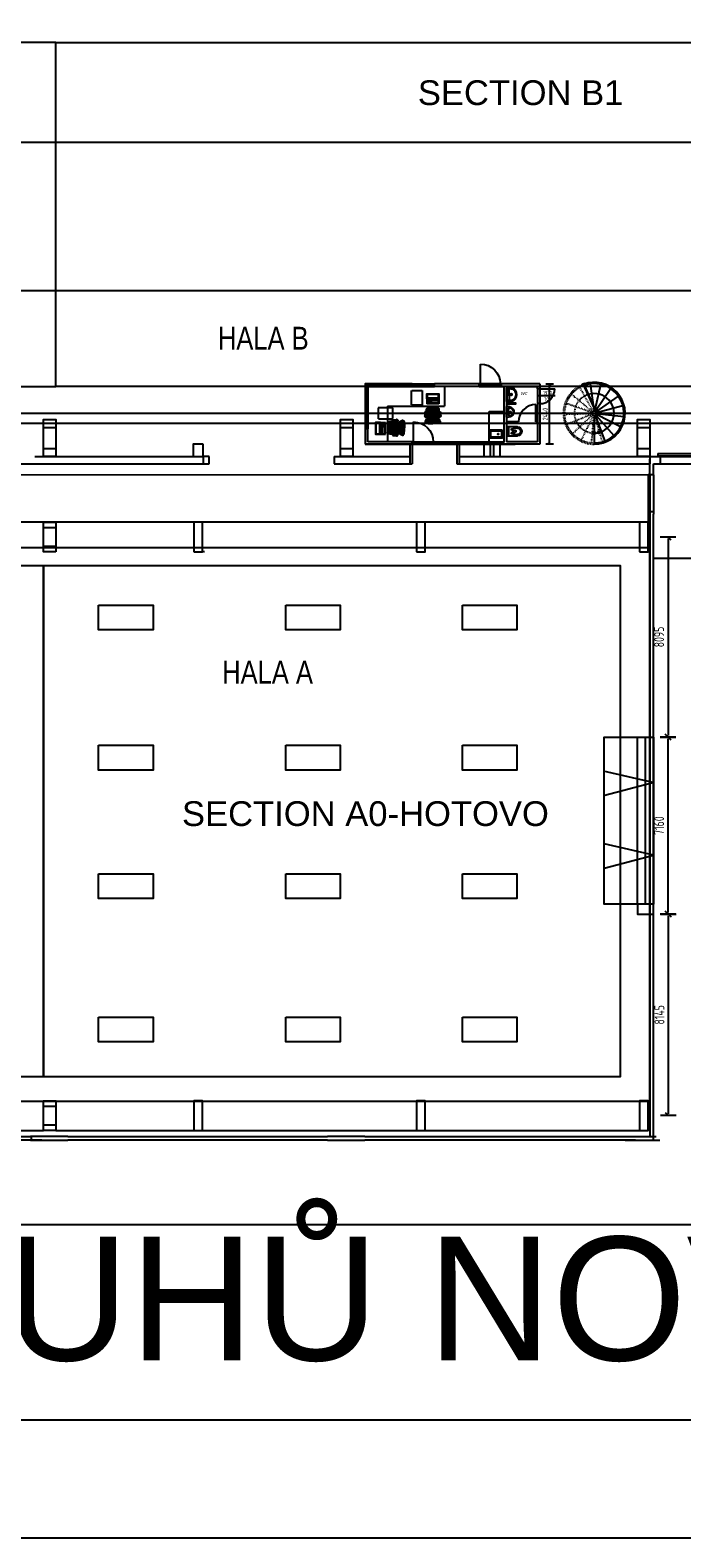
# Model space of a CAD drawing. Header units: millimetres. Extents: x -1190408159 to 361788912, y -2544212749 to 93633750.
# Tile 7 of 69: x 118465 to 144791, y -109835 to -48862. Entities that reach past the tile are written whole.
import ezdxf
from ezdxf.enums import TextEntityAlignment as Align

# ---------------------------------------------------------------- set-up
doc = ezdxf.new("R2010")
doc.units = ezdxf.units.MM
doc.header["$PDSIZE"] = -1
for name, pattern in [('DIVIDE', [31.75, 12.7, -6.35, 0, -6.35, 0, -6.35]), ('DĚLICÍ', [31.75, 12.7, -6.35, 0, -6.35, 0, -6.35]), ('ČÁRKOVANÁ', [19.05, 12.7, -6.35])]:
    doc.linetypes.add(name, pattern=pattern)
for name, color, linetype in [('0-vyplň', 254, 'Continuous'), ('interiér_NÁBYTEK', 9, 'Continuous'), ('KCE_POHLED', 7, 'Continuous'), ('KOTY', 3, 'Continuous'), ('KÓTY', 7, 'Continuous'), ('NAD', 7, 'DIVIDE'), ('OA- NOVE konstr', 240, 'Continuous'), ('OA-TENKA', 7, 'Continuous'), ('OBRYS', 7, 'Continuous'), ('OBVOD', 7, 'Continuous'), ('OTVORY', 1, 'Continuous'), ('PODLAHY', 130, 'Continuous'), ('POHLED', 8, 'Continuous'), ('POPIS', 7, 'Continuous'), ('SKELET', 6, 'Continuous'), ('stafaz', 142, 'Continuous'), ('TECHNOLOGIE', 150, 'Continuous'), ('tenká', 7, 'Continuous'), ('TEXT', 7, 'Continuous'), ('tlustá', 2, 'Continuous'), ('ZDIVO-TENKE', 7, 'Continuous')]:
    doc.layers.add(name, color=color, linetype=linetype)
doc.styles.add('ARIAL', font='ARIAL.TTF', dxfattribs={"height": 1000})
doc.styles.add('S_T_Y_L', font='geniso.shx', dxfattribs={"width": 0.8})
doc.dimstyles.new('1 - 100', dxfattribs={"dimscale": 1.6, "dimtxt": 125, "dimasz": 20, "dimexe": 100, "dimexo": 150, "dimgap": 50, "dimtad": 1, "dimdec": 0, "dimrnd": 5, "dimzin": 0, "dimdsep": 46, "dimtxsty": 'S_T_Y_L', "dimblk": 'S_T_Y_L', "dimcen": 90, "dimse1": 1, "dimse2": 1, "dimclrd": 256, "dimclre": 256, "dimclrt": 256, "dimadec": 0, "dimazin": 0, "dimtfac": 1, "dimtdec": 0, "dimtmove": 2, "dimatfit": 0, "dimldrblk": 'OPEN30', "dimfxl": 1, "dimtolj": 1, "dimlwd": -1, "dimarcsym": 0})
doc.dimstyles.new('1 - 200', dxfattribs={"dimscale": 3.2, "dimtxt": 125, "dimasz": 20, "dimexe": 100, "dimexo": 150, "dimgap": 50, "dimtad": 1, "dimdec": 0, "dimrnd": 5, "dimzin": 0, "dimdsep": 46, "dimtxsty": 'S_T_Y_L', "dimblk": 'S_T_Y_L', "dimcen": 90, "dimse1": 1, "dimse2": 1, "dimclrd": 256, "dimclre": 256, "dimclrt": 256, "dimadec": 0, "dimazin": 0, "dimtfac": 1, "dimtdec": 0, "dimtmove": 2, "dimatfit": 0, "dimldrblk": 'OPEN30', "dimfxl": 1, "dimtolj": 1, "dimlwd": -1, "dimarcsym": 0})

# ---------------------------------------------------------------- blocks, each defined once
blk = doc.blocks.new('S_T_Y_L')
at = {"color": 0}
for p, q in [((-2, -2), (0, 0)), ((0, 5), (0, -5))]:
    blk.add_line(p, q, dxfattribs=at)
blk = doc.blocks.new('*D1423')
at = {"layer": 'Defpoints', "color": 0, "linetype": 'ByBlock', "ltscale": 2, "transparency": 16777216}
for p in [(143217, 25747), (143962, 25747), (143217, 17602)]:
    blk.add_point(p, dxfattribs=at)
at = {"layer": 'OA- NOVE konstr', "ltscale": 2, "transparency": 16777216}
blk.add_line((143962, 17666), (143962, 25683), dxfattribs=at)
at = {"layer": 'OA- NOVE konstr', "linetype": 'ByBlock', "ltscale": 2, "transparency": 16777216, "xscale": 64, "yscale": 64, "zscale": 64}
for p, rotation in [((143962, 25747), 90), ((143962, 17602), 270)]:
    blk.add_blockref('S_T_Y_L', p, dxfattribs=dict(at, rotation=rotation))
at = {"layer": 'OA- NOVE konstr', "linetype": 'ByBlock', "ltscale": 2, "transparency": 16777216, "insert": (143602, 21675), "char_height": 400, "attachment_point": 5, "rotation": 90, "style": 'S_T_Y_L'}
blk.add_mtext('\\A1;8145', dxfattribs=at)
blk = doc.blocks.new('_Open30')
at = {"color": 0, "linetype": 'ByBlock', "lineweight": -2}
for p, q in [((-1, 0.27), (0, 0)), ((0, 0), (-1, -0.27)), ((0, 0), (-1, 0))]:
    blk.add_line(p, q, dxfattribs=at)
blk = doc.blocks.new('*D1441')
at = {"layer": 'Defpoints', "color": 0, "linetype": 'ByBlock', "ltscale": 2, "transparency": 16777216}
for p in [(143217, 32907), (143948, 32907), (143217, 25747)]:
    blk.add_point(p, dxfattribs=at)
at = {"layer": 'OA- NOVE konstr', "ltscale": 2, "transparency": 16777216}
blk.add_line((143948, 25811), (143948, 32843), dxfattribs=at)
at = {"layer": 'OA- NOVE konstr', "linetype": 'ByBlock', "ltscale": 2, "transparency": 16777216, "xscale": 64, "yscale": 64, "zscale": 64}
for p, rotation in [((143948, 32907), 90), ((143948, 25747), 270)]:
    blk.add_blockref('S_T_Y_L', p, dxfattribs=dict(at, rotation=rotation))
at = {"layer": 'OA- NOVE konstr', "linetype": 'ByBlock', "ltscale": 2, "transparency": 16777216, "insert": (143588, 29327), "char_height": 400, "attachment_point": 5, "rotation": 90, "style": 'S_T_Y_L'}
blk.add_mtext('\\A1;7160', dxfattribs=at)
blk = doc.blocks.new('*D1424')
at = {"layer": 'Defpoints', "color": 0, "linetype": 'ByBlock', "ltscale": 2, "transparency": 16777216}
for p in [(143217, 41002), (143217, 32907), (143948, 32907)]:
    blk.add_point(p, dxfattribs=at)
at = {"layer": 'OA- NOVE konstr', "ltscale": 2, "transparency": 16777216}
blk.add_line((143948, 40938), (143948, 32971), dxfattribs=at)
at = {"layer": 'OA- NOVE konstr', "linetype": 'ByBlock', "ltscale": 2, "transparency": 16777216, "xscale": 64, "yscale": 64, "zscale": 64}
for p, rotation in [((143948, 41002), 90), ((143948, 32907), 270)]:
    blk.add_blockref('S_T_Y_L', p, dxfattribs=dict(at, rotation=rotation))
at = {"layer": 'OA- NOVE konstr', "linetype": 'ByBlock', "ltscale": 2, "transparency": 16777216, "insert": (143588, 36955), "char_height": 400, "attachment_point": 5, "rotation": 90, "style": 'S_T_Y_L'}
blk.add_mtext('\\A1;8095', dxfattribs=at)
blk = doc.blocks.new('*D1260')
at = {"layer": 'Defpoints', "color": 0, "ltscale": 2, "transparency": 16777216}
for p in [(7318, 4648), (8709, 4648), (7318, 2208)]:
    blk.add_point(p, dxfattribs=at)
at = {"layer": 'KOTY', "ltscale": 2, "transparency": 16777216}
blk.add_line((8709, 2240), (8709, 4616), dxfattribs=at)
at = {"layer": 'KOTY', "ltscale": 2, "transparency": 16777216, "xscale": 32, "yscale": 32, "zscale": 32}
for p, rotation in [((8709, 4648), 90), ((8709, 2208), 270)]:
    blk.add_blockref('S_T_Y_L', p, dxfattribs=dict(at, rotation=rotation))
at = {"layer": 'KOTY', "ltscale": 2, "transparency": 16777216, "insert": (8529, 3428), "char_height": 200, "attachment_point": 5, "rotation": 90, "style": 'S_T_Y_L'}
blk.add_mtext('\\A1;2440', dxfattribs=at)
blk = doc.blocks.new('800-100')
at = {"linetype": 'Continuous'}
for p, q in [((0, -100), (0, 800)), ((50, 0), (-850, 0)), ((-800, -100), (-800, 0)), ((50, -100), (-850, -100))]:
    blk.add_line(p, q, dxfattribs=at)
blk.add_arc((0, 0), 800, 90, 180, dxfattribs=at)
blk = doc.blocks.new('Klavesnice')
for p, q in [((-244, 112), (-244, -88)), ((-244, 112), (231, 112)), ((-224, 72), (-224, 47)), ((-224, 72), (-204, 72)), ((-224, 47), (-204, 47)), ((-224, 32), (-224, -68)), ((-224, 32), (61, 32)), ((-204, 72), (-204, 47)), ((-189, 72), (-109, 72)), ((-189, 72), (-189, 47)), ((-189, 47), (-109, 47)), ((-109, 72), (-109, 47)), ((-99, 72), (-24, 72)), ((-99, 72), (-99, 47)), ((-99, 47), (-24, 47)), ((-24, 72), (-24, 47)), ((-14, 72), (61, 72)), ((-14, 72), (-14, 47)), ((-14, 47), (61, 47)), ((61, 72), (61, 47)), ((61, 32), (61, -68)), ((71, 72), (126, 72)), ((71, 72), (71, 47)), ((71, 47), (126, 47)), ((71, 32), (71, -8)), ((71, 32), (126, 32)), ((126, 72), (126, 47)), ((126, 32), (126, -8)), ((136, 72), (211, 72)), ((136, 72), (136, 47)), ((136, 47), (211, 47)), ((136, 32), (136, -68)), ((136, 32), (211, 32)), ((211, 72), (211, 47)), ((211, 32), (211, -68)), ((231, 112), (231, -88)), ((-244, -88), (231, -88)), ((-224, -68), (61, -68)), ((71, -8), (126, -8)), ((71, -50), (89, -50)), ((71, -50), (71, -68)), ((71, -68), (126, -68)), ((89, -32), (107, -32)), ((89, -50), (89, -32)), ((107, -50), (107, -32)), ((107, -50), (126, -50)), ((126, -50), (126, -68)), ((136, -68), (211, -68))]:
    blk.add_line(p, q)
blk = doc.blocks.new('židle_kancel-P')
h = blk.add_hatch()
h.set_pattern_fill('LINE', color=145, style=0)
h.set_pattern_definition([(0, (-240.94, 399.9166), (0, 3.175), [])])
h.paths.add_polyline_path([(-483, -8), (-483, 14), (-482, 52), (-480, 82), (-477, 112), (-475, 132), (-473, 141), (-468, 149), (-460, 158), (-454, 167), (-452, 177), (-452, 181), (-453, 191), (-455, 195), (-457, 200), (-463, 210), (-467, 215), (-477, 226), (-491, 238), (-497, 242), (-513, 254), (-536, 267), (-543, 271), (-572, 285), (-581, 289), (-589, 291), (-599, 292), (-608, 292), (-618, 291), (-627, 289), (-635, 285), (-642, 281), (-648, 276), (-653, 271), (-656, 265), (-658, 258), (-660, 245), (-666, 203), (-670, 161), (-674, 118), (-677, 76), (-678, 34), (-679, -8), (-678, -50), (-677, -92), (-674, -134), (-670, -176), (-666, -219), (-660, -261), (-658, -274), (-656, -280), (-653, -286), (-648, -292), (-642, -297), (-635, -301), (-627, -304), (-618, -307), (-608, -308), (-599, -308), (-590, -307), (-581, -304), (-572, -301), (-565, -297), (-546, -286), (-539, -282), (-516, -269), (-499, -257), (-494, -253), (-479, -241), (-469, -230), (-465, -226), (-459, -215), (-457, -211), (-455, -207), (-454, -197), (-454, -193), (-459, -178), (-468, -165), (-472, -156), (-475, -148), (-477, -128), (-480, -98), (-482, -68), (-483, -30)])
h = blk.add_hatch()
h.set_pattern_fill('LINE', color=145, angle=90, style=0)
h.set_pattern_definition([(90, (-240.94, 399.9166), (-3.175, 2e-16), [])])
h.paths.add_polyline_path([(-17, 188), (-26, 202), (-38, 215), (-52, 225), (-68, 233), (-84, 238), (-101, 240), (-104, 239), (-197, 240), (-204, 239), (-205, 237), (-208, 234), (-212, 232), (-215, 232), (-335, 232), (-355, 230), (-365, 230), (-385, 224), (-404, 216), (-421, 204), (-435, 190), (-447, 173), (-456, 154), (-461, 134), (-463, 122), (-463, -138), (-462, -149), (-457, -168), (-448, -187), (-436, -204), (-422, -219), (-405, -231), (-386, -240), (-367, -245), (-355, -246), (-339, -247), (-215, -247), (-212, -248), (-208, -250), (-205, -253), (-204, -254), (-104, -255), (-95, -255), (-78, -252), (-62, -246), (-47, -238), (-33, -226), (-22, -213), (-14, -198), (-8, -182), (-5, -165), (-5, -163), (0, -81), (0, 81), (-5, 147), (-6, 156), (-10, 172)])
at = {"layer": '0-vyplň', "linetype": 'Continuous'}
for points in [[(-215, 311), (-395, 311), (-399, 311), (-402, 309), (-405, 306), (-408, 302), (-411, 297), (-413, 291), (-414, 285), (-415, 278), (-415, 271), (-415, 265), (-414, 258), (-413, 252), (-411, 246), (-408, 241), (-405, 237), (-402, 234), (-399, 232), (-395, 232), (-215, 232), (-212, 232), (-208, 234), (-205, 237), (-202, 241), (-200, 246), (-198, 252), (-196, 258), (-196, 265), (-195, 271), (-196, 278), (-196, 285), (-198, 291), (-200, 297), (-202, 302), (-205, 306), (-208, 309), (-212, 311)], [(-215, -327), (-395, -327), (-399, -327), (-402, -325), (-405, -322), (-408, -318), (-411, -313), (-413, -307), (-414, -301), (-415, -294), (-415, -287), (-415, -280), (-414, -274), (-413, -267), (-411, -262), (-408, -257), (-405, -253), (-402, -250), (-399, -248), (-395, -247), (-215, -247), (-212, -248), (-208, -250), (-205, -253), (-202, -257), (-200, -262), (-198, -267), (-196, -274), (-196, -280), (-195, -287), (-196, -294), (-196, -301), (-198, -307), (-200, -313), (-202, -318), (-205, -322), (-208, -325), (-212, -327)]]:
    blk.add_hatch(color=253, dxfattribs=at).paths.add_polyline_path(points)
at = {"linetype": 'Continuous'}
for p, q in [((-678, 34), (-679, -8)), ((-677, 76), (-678, 34)), ((-674, 118), (-677, 76)), ((-670, 161), (-674, 118)), ((-666, 203), (-670, 161)), ((-660, 245), (-666, 203)), ((-658, 258), (-660, 245)), ((-656, 265), (-658, 258)), ((-653, 271), (-656, 265)), ((-648, 276), (-653, 271)), ((-642, 281), (-648, 276)), ((-635, 285), (-642, 281)), ((-627, 289), (-635, 285)), ((-618, 291), (-627, 289)), ((-608, 292), (-618, 291)), ((-599, 292), (-608, 292)), ((-589, 291), (-599, 292)), ((-581, 289), (-589, 291)), ((-572, 285), (-581, 289)), ((-543, 271), (-572, 285)), ((-536, 267), (-543, 271)), ((-513, 254), (-536, 267)), ((-497, 242), (-513, 254)), ((-491, 238), (-497, 242)), ((-477, 226), (-491, 238)), ((-483, 22), (-482, 52)), ((-483, -8), (-483, 22)), ((-463, 15), (-483, 14)), ((-482, 52), (-480, 82)), ((-480, 82), (-477, 112)), ((-467, 215), (-477, 226)), ((-477, 112), (-475, 132)), ((-475, 132), (-473, 141)), ((-473, 141), (-468, 149)), ((-468, 149), (-460, 158)), ((-463, 210), (-467, 215)), ((-457, 200), (-463, 210)), ((-461, 134), (-463, 122)), ((-463, 122), (-463, -138)), ((-456, 154), (-461, 134)), ((-460, 158), (-454, 167)), ((-455, 195), (-457, 200)), ((-447, 173), (-456, 154)), ((-453, 191), (-455, 195)), ((-454, 167), (-452, 177)), ((-452, 181), (-453, 191)), ((-452, 177), (-452, 181)), ((-435, 190), (-447, 173)), ((-421, 204), (-435, 190)), ((-404, 216), (-421, 204)), ((-414, 285), (-415, 278)), ((-415, 278), (-415, 271)), ((-415, 265), (-415, 271)), ((-414, 258), (-415, 265)), ((-413, 291), (-414, 285)), ((-413, 252), (-414, 258)), ((-411, 297), (-413, 291)), ((-411, 246), (-413, 252)), ((-408, 302), (-411, 297)), ((-408, 241), (-411, 246)), ((-409, 212), (-408, 222)), ((-405, 306), (-408, 302)), ((-405, 237), (-408, 241)), ((-408, 233), (-407, 239)), ((-408, 222), (-408, 233)), ((-402, 309), (-405, 306)), ((-402, 234), (-405, 237)), ((-385, 224), (-404, 216)), ((-399, 311), (-402, 309)), ((-399, 232), (-402, 234)), ((-395, 311), (-399, 311)), ((-395, 232), (-399, 232)), ((-215, 311), (-395, 311)), ((-215, 232), (-395, 232)), ((-365, 230), (-385, 224)), ((-380, 316), (-383, 311)), ((-364, 321), (-380, 316)), ((-376, 227), (-376, 232)), ((-366, 232), (-365, 229)), ((-355, 230), (-365, 230)), ((-360, 320), (-364, 321)), ((-354, 317), (-360, 320)), ((-335, 232), (-355, 230)), ((-348, 311), (-354, 317)), ((-212, 311), (-215, 311)), ((-212, 232), (-215, 232)), ((-208, 309), (-212, 311)), ((-208, 234), (-212, 232)), ((-205, 306), (-208, 309)), ((-205, 237), (-208, 234)), ((-202, 302), (-205, 306)), ((-202, 241), (-205, 237)), ((-197, 240), (-204, 239)), ((-200, 297), (-202, 302)), ((-200, 246), (-202, 241)), ((-198, 291), (-200, 297)), ((-198, 252), (-200, 246)), ((-196, 285), (-198, 291)), ((-196, 258), (-198, 252)), ((-104, 239), (-197, 240)), ((-196, 278), (-196, 285)), ((-195, 271), (-196, 278)), ((-195, 271), (-196, 265)), ((-196, 265), (-196, 258)), ((-104, 239), (-101, 240)), ((-84, 238), (-101, 240)), ((-68, 233), (-84, 238)), ((-52, 225), (-68, 233)), ((-38, 215), (-52, 225)), ((-26, 202), (-38, 215)), ((-17, 188), (-26, 202)), ((-10, 202), (-21, 194)), ((-10, 172), (-17, 188)), ((-2, 203), (-10, 202)), ((-6, 156), (-10, 172)), ((-5, 147), (-6, 156)), ((-5, 155), (14, 169)), ((0, 81), (-5, 147)), ((8, 201), (-2, 203)), ((0, -81), (0, 81)), ((6, 164), (7, 164)), ((18, 187), (8, 201)), ((14, 169), (17, 177)), ((17, 177), (18, 183)), ((18, 183), (18, 187)), ((-678, -50), (-679, -8)), ((-677, -92), (-678, -50)), ((-674, -134), (-677, -92)), ((-670, -176), (-674, -134)), ((-666, -219), (-670, -176)), ((-660, -261), (-666, -219)), ((-658, -274), (-660, -261)), ((-656, -280), (-658, -274)), ((-653, -286), (-656, -280)), ((-648, -292), (-653, -286)), ((-642, -297), (-648, -292)), ((-635, -301), (-642, -297)), ((-627, -304), (-635, -301)), ((-618, -307), (-627, -304)), ((-608, -308), (-618, -307)), ((-599, -308), (-608, -308)), ((-590, -307), (-599, -308)), ((-581, -304), (-590, -307)), ((-572, -301), (-581, -304)), ((-565, -297), (-572, -301)), ((-546, -286), (-565, -297)), ((-546, -286), (-539, -282)), ((-516, -269), (-539, -282)), ((-499, -257), (-516, -269)), ((-499, -257), (-494, -253)), ((-479, -241), (-494, -253)), ((-483, -8), (-483, -8)), ((-483, -8), (-483, -38)), ((-483, -30), (-463, -31)), ((-483, -38), (-482, -68)), ((-480, -98), (-482, -68)), ((-480, -98), (-477, -128)), ((-469, -230), (-479, -241)), ((-477, -128), (-475, -148)), ((-475, -148), (-472, -156)), ((-472, -156), (-468, -165)), ((-469, -230), (-465, -226)), ((-459, -178), (-468, -165)), ((-459, -215), (-465, -226)), ((-463, -138), (-462, -149)), ((-462, -149), (-457, -168)), ((-454, -193), (-459, -178)), ((-459, -215), (-457, -211)), ((-457, -168), (-448, -187)), ((-457, -211), (-455, -207)), ((-454, -197), (-455, -207)), ((-455, -206), (-455, -206)), ((-454, -197), (-454, -193)), ((-448, -187), (-436, -204)), ((-436, -204), (-422, -219)), ((-422, -219), (-405, -231)), ((-414, -274), (-415, -280)), ((-415, -280), (-415, -287)), ((-415, -294), (-415, -287)), ((-414, -301), (-415, -294)), ((-413, -267), (-414, -274)), ((-413, -307), (-414, -301)), ((-411, -262), (-413, -267)), ((-411, -313), (-413, -307)), ((-408, -257), (-411, -262)), ((-408, -318), (-411, -313)), ((-409, -228), (-408, -238)), ((-408, -238), (-408, -249)), ((-408, -249), (-407, -255)), ((-405, -253), (-408, -257)), ((-405, -322), (-408, -318)), ((-405, -231), (-386, -240)), ((-402, -250), (-405, -253)), ((-402, -325), (-405, -322)), ((-399, -248), (-402, -250)), ((-399, -327), (-402, -325)), ((-395, -247), (-399, -248)), ((-395, -327), (-399, -327)), ((-215, -247), (-395, -247)), ((-215, -327), (-395, -327)), ((-386, -240), (-367, -245)), ((-383, -327), (-382, -329)), ((-382, -329), (-378, -333)), ((-378, -333), (-377, -333)), ((-377, -333), (-362, -337)), ((-376, -243), (-376, -247)), ((-367, -245), (-355, -246)), ((-365, -245), (-366, -247)), ((-362, -337), (-354, -333)), ((-355, -246), (-339, -247)), ((-354, -333), (-348, -327)), ((-212, -248), (-215, -247)), ((-212, -327), (-215, -327)), ((-208, -250), (-212, -248)), ((-208, -325), (-212, -327)), ((-205, -253), (-208, -250)), ((-205, -322), (-208, -325)), ((-202, -257), (-205, -253)), ((-202, -318), (-205, -322)), ((-204, -254), (-104, -255)), ((-200, -262), (-202, -257)), ((-200, -313), (-202, -318)), ((-198, -267), (-200, -262)), ((-198, -307), (-200, -313)), ((-196, -274), (-198, -267)), ((-196, -301), (-198, -307)), ((-196, -280), (-196, -274)), ((-195, -287), (-196, -280)), ((-195, -287), (-196, -294)), ((-196, -294), (-196, -301)), ((-104, -255), (-95, -255)), ((-95, -255), (-78, -252)), ((-78, -252), (-62, -246)), ((-62, -246), (-47, -238)), ((-47, -238), (-33, -226)), ((-33, -226), (-22, -213)), ((-22, -213), (-14, -198)), ((-21, -210), (-10, -218)), ((-14, -198), (-8, -182)), ((-10, -218), (-2, -219)), ((-8, -182), (-5, -165)), ((14, -185), (-6, -170)), ((-5, -163), (0, -81)), ((-5, -165), (-5, -163)), ((-2, -219), (5, -218)), ((5, -218), (9, -216)), ((9, -216), (19, -202)), ((17, -193), (14, -185)), ((19, -202), (17, -193))]:
    blk.add_line(p, q, dxfattribs=at)
blk = doc.blocks.new('wc-pud')
for p, q in [((-178, -442), (-178, 0)), ((-178, 0), (178, 0)), ((178, 0), (178, -442)), ((-178, -75), (178, -75)), ((-128, -442), (-128, -270)), ((-98, -240), (98, -240)), ((-92, -190), (-62, -190)), ((-78, -175), (-78, -205)), ((-50, -300), (-50, -352)), ((-30, -280), (30, -280)), ((50, -300), (50, -352)), ((62, -190), (92, -190)), ((78, -175), (78, -205)), ((128, -270), (128, -442))]:
    blk.add_line(p, q)
for centre in [(-78, -190), (78, -190)]:
    blk.add_circle(centre, 7.5)
for centre, radius, start, end in [((0, -442), 178, 180, 0), ((-98, -270), 30, 90, 180), ((0, -442), 128, 180, 0), ((-30, -300), 20, 90, 180), ((2, -318), 61.7, 213.26588, 268.4872), ((-2, -318), 61.7, 271.5128, 326.73412), ((30, -300), 20, 0, 90), ((98, -270), 30, 0, 90)]:
    blk.add_arc(centre, radius, start, end)
blk = doc.blocks.new('A$C570C041D')
at = {"layer": 'KOTY'}
blk.add_line((8928.1, 4158.4), (8267.8, 4158.4), dxfattribs=at)
at = {"layer": 'OBVOD', "ltscale": 2}
for p, q in [((5867.8, 4648.3), (4059.8, 4648.3)), ((5867.8, 4548.3), (4059.8, 4548.3)), ((5867.8, 4548.3), (5867.8, 4648.3)), ((8317.8, 4648.3), (6767.8, 4648.3)), ((6767.8, 4548.3), (6767.8, 4648.3)), ((6767.8, 4548.3), (6867.8, 4548.3)), ((6967.8, 4548.3), (8217.8, 4548.3)), ((6967.8, 4548.3), (6967.8, 2308.3)), ((8217.8, 4448.3), (8217.8, 4548.3)), ((8317.8, 4448.3), (8217.8, 4448.3)), ((8317.8, 4648.3), (8317.8, 4448.3)), ((1359.8, 4028.3), (1259.8, 4028.3)), ((8217.8, 3848.3), (8217.8, 2308.3)), ((8317.8, 3848.3), (8217.8, 3848.3)), ((8317.8, 3848.3), (8317.8, 2208.3)), ((8317.8, 3848.3), (8317.8, 2208.3)), ((7453.3, 3108.3), (6967.8, 3108.3)), ((8153.3, 3108.3), (8217.8, 3108.3)), ((1359.8, 2828.3), (1259.8, 2828.3)), ((1259.8, 2828.3), (1259.8, 2208.3)), ((1359.8, 2308.3), (1359.8, 2828.3)), ((1259.8, 2208.3), (3159.8, 2208.3)), ((3159.8, 2208.3), (1259.8, 2208.3)), ((3159.8, 2308.3), (1359.8, 2308.3)), ((3059.8, 2208.3), (3059.8, 1408.3)), ((3159.8, 2208.3), (3159.8, 1408.3)), ((4959.8, 2208.3), (4959.8, 1408.3)), ((4959.8, 2208.3), (7317.8, 2208.3)), ((8317.8, 2208.3), (4959.8, 2208.3)), ((5059.8, 2208.3), (5059.8, 1408.3)), ((8217.8, 2308.3), (6967.8, 2308.3))]:
    blk.add_line(p, q, dxfattribs=at)
at = {"layer": 'OBVOD'}
for p, q in [((-0.2, 1708.3), (3059.8, 1708.3)), ((-0.2, 1708.3), (-0.2, 1408.3)), ((-0.2, 1408.3), (3159.8, 1408.3)), ((4959.8, 1408.3), (12759.8, 1408.3)), ((5059.8, 1708.3), (12759.8, 1708.3)), ((12759.8, 1708.3), (12759.8, 1408.3))]:
    blk.add_line(p, q, dxfattribs=at)
at = {"layer": 'OBVOD', "ltscale": 2}
for points in [[(1359.8, 4548.3), (1359.8, 4648.3), (1259.8, 4648.3), (1259.8, 4548.3)], [(6967.8, 3872.3), (6967.8, 3846.4), (7342.7, 3846.4), (7342.7, 3872.3)]]:
    blk.add_lwpolyline(points, close=True, dxfattribs=at)
for points in [[(2259.8, 4548.3), (2259.8, 4648.3)], [(3159.8, 4548.3), (3159.8, 4648.3)], [(4059.8, 4548.3), (4059.8, 4648.3)], [(4959.8, 2308.3), (6867.8, 2308.3), (6867.8, 2308.3), (6867.8, 4548.3), (6867.8, 4548.3)], [(3159.8, 2208.3), (3159.8, 2308.3)], [(4059.8, 2208.3), (4059.8, 2308.3)], [(4959.8, 2208.3), (4959.8, 2308.3)]]:
    blk.add_lwpolyline(points, dxfattribs=at)
at = {"layer": 'SKELET', "lineweight": 9, "ltscale": 2}
for p, q in [((259.8, 2888.3), (759.8, 2888.3)), ((259.8, 2888.3), (759.8, 2888.3)), ((12259.8, 2888.3), (12759.8, 2888.3)), ((259.8, 2028.3), (759.8, 2028.3)), ((259.8, 2028.3), (759.8, 2028.3)), ((12259.8, 2028.3), (12759.8, 2028.3))]:
    blk.add_line(p, q, dxfattribs=at)
at = {"layer": 'SKELET', "ltscale": 2}
for points in [[(759.8, 1708.3), (259.8, 1708.3), (259.8, 3208.3), (759.8, 3208.3)], [(759.8, 1708.3), (259.8, 1708.3), (259.8, 3208.3), (759.8, 3208.3)], [(12759.8, 1708.3), (12259.8, 1708.3), (12259.8, 3208.3), (12759.8, 3208.3)], [(6452.2, 2208.3), (6052.2, 2208.3), (6052.2, 1708.3), (6452.2, 1708.3)]]:
    blk.add_lwpolyline(points, close=True, dxfattribs=at)
at = {"layer": 'stafaz'}
for p, q in [((3159.8, 4648.3), (1259.8, 4648.3)), ((1259.8, 4648.3), (3159.8, 4648.3)), ((1259.8, 4648.3), (1259.8, 2828.3)), ((3159.8, 4598.3), (1309.8, 4598.3)), ((1309.8, 2828.3), (1309.8, 4548.3)), ((1359.8, 4548.3), (3159.8, 4548.3)), ((1359.8, 4548.3), (1359.8, 2828.3)), ((2938.8, 4648.3), (3838.8, 4648.3)), ((2938.8, 4598.3), (3838.8, 4598.3)), ((2938.8, 4548.3), (3838.8, 4548.3)), ((3838.8, 4648.3), (4059.8, 4648.3)), ((3838.8, 4598.3), (4059.8, 4598.3)), ((3838.8, 4548.3), (4059.8, 4548.3)), ((4463.8, 4548.3), (4463.8, 3748.3)), ((6767.8, 4648.3), (5867.8, 4648.3)), ((5867.8, 4598.3), (6767.8, 4598.3)), ((6767.8, 4548.3), (5867.8, 4548.3)), ((6967.8, 3939.5), (6967.8, 4489.5)), ((6967.8, 4489.5), (7027.4, 4489.5)), ((6987.8, 4442.2), (6992, 4469.5)), ((6987.8, 3986.7), (6987.8, 4442.2)), ((7027.4, 4469.5), (6992, 4469.5)), ((7077.8, 4214.5), (7077.8, 4414.5)), ((8217.8, 4448.3), (8217.8, 3848.3)), ((8317.8, 4448.3), (8917.8, 4448.3)), ((8317.8, 4448.3), (8317.8, 3848.3)), ((2159.8, 3748.3), (4463.8, 3748.3)), ((2159.8, 3748.3), (2159.8, 2308.3)), ((7027.4, 3939.5), (6967.8, 3939.5)), ((6967.8, 3299.2), (6967.8, 3729.7)), ((6987.8, 3986.7), (6992, 3959.5)), ((7027.4, 3959.5), (6992, 3959.5)), ((7068.7, 4214.5), (6997, 4214.5)), ((7032.8, 4250.4), (7032.8, 4178.6)), ((7077.8, 4214.5), (7077.8, 4014.5)), ((7198.8, 4214.5), (7098.8, 4214.5)), ((7148.8, 4264.5), (7148.8, 4164.5)), ((8153.3, 3108.3), (8153.3, 3808.3)), ((6267.8, 2308.3), (6267.8, 3531.3)), ((6267.8, 3531.3), (6867.8, 3531.3)), ((3159.8, 2308.3), (4959.8, 2308.3)), ((3159.8, 2258.3), (4959.8, 2258.3)), ((3159.8, 2208.3), (4959.8, 2208.3))]:
    blk.add_line(p, q, dxfattribs=at)
for points in [[(4226.9, 4046.9), (3751.9, 4046.9), (3751.9, 4246.9), (4226.9, 4246.9)], [(4206.9, 4066.9), (3771.9, 4066.9), (3771.9, 4226.9), (4206.9, 4226.9)], [(1871.8, 2612.9), (1871.8, 3087.9), (1671.8, 3087.9), (1671.8, 2612.9)], [(1851.8, 2632.9), (1851.8, 3067.9), (1691.8, 3067.9), (1691.8, 2632.9)], [(6796, 2783.1), (6796, 2456), (6303.8, 2456), (6303.8, 2783.1)], [(6766, 2753.1), (6766, 2486), (6333.8, 2486), (6333.8, 2753.1)]]:
    blk.add_lwpolyline(points, close=True, dxfattribs=at)
for centre, radius in [((7032.8, 4214.5), 20), ((7148.8, 4214.5), 37.5), ((7148.8, 4214.5), 25), ((7130.8, 3515.6), 19.4), ((6630.6, 2619.5), 20.1), ((6825.3, 2619.5), 20.1)]:
    blk.add_circle(centre, radius, dxfattribs=at)
for centre, radius, start, end in [((7072.6, 3123.6), 1321.3, 88.473094, 93.67923), ((7020.5, 2966.4), 1523.1, 84.492772, 89.738232), ((7020.5, 2966.4), 1503.1, 84.482053, 89.736496), ((7107.8, 4414.5), 30, 90, 180), ((7120, 4247.5), 197.3, 77.888668, 93.528695), ((7139.6, 4225.3), 216.3, 53.761183, 84.20939), ((7138.4, 4230.4), 233.7, 42.173173, 83.470442), ((7145.1, 4253.1), 230.3, 36.98722, 84.639674), ((7140.9, 4228.6), 212.8, 12.946402, 53.515151), ((7155.8, 4246.4), 210.1, 8.184226, 42.105265), ((7147.1, 4252.5), 229.1, 5.972234, 37.424111), ((6952.4, 4214.5), 400.7, 351.121953, 8.878047), ((6967.8, 4214.5), 400.7, 351.121953, 8.878047), ((6979.2, 4214.5), 400.7, 351.121953, 8.878047), ((8317.8, 4448.3), 600, 270, 0), ((6985.3, 3372.5), 357.6, 52.613963, 92.797288), ((7072.7, 5307.4), 1323.4, 266.324734, 271.522942), ((7020.5, 5462.6), 1503.1, 270.263504, 275.517947), ((7020.5, 5462.6), 1523.1, 270.261768, 275.507228), ((7203.7, 3581.9), 167.4, 138.026967, 172.538564), ((7108.2, 3602.3), 69.7, 55.14382, 161.658294), ((7107.8, 4014.5), 30, 180, 270), ((7106.9, 3669.6), 36.9, 60.446835, 138.705352), ((7120, 4181.5), 197.3, 266.471305, 282.111332), ((7073.3, 3503.5), 173, 22.969333, 64.412788), ((7139.6, 4203.6), 216.3, 275.79061, 306.238817), ((7138.4, 4198.6), 233.7, 276.529558, 317.826827), ((7145.1, 4175.8), 230.3, 275.360326, 323.01278), ((7140.9, 4200.3), 212.8, 306.484849, 347.053598), ((7155.8, 4182.5), 210.1, 317.894735, 351.815774), ((7147.1, 4176.5), 229.1, 322.575889, 354.027766), ((8153.3, 3108.3), 700, 90, 180), ((6980.4, 3660.5), 361.5, 268.010953, 303.421769), ((7458, 3515.2), 429.5, 168.113998, 191.752207), ((7208.2, 3450.3), 172.1, 187.538167, 216.065041), ((7108.4, 3425.7), 68.5, 194.154266, 302.098652), ((7107.1, 3367.3), 42.2, 205.746189, 284.70249), ((7047.1, 3551.5), 208.1, 297.983533, 332.987376), ((7100.3, 3522.6), 182, 295.793468, 338.578404), ((7087.1, 3494.5), 199, 23.435872, 54.602779), ((7118.9, 3514), 127.1, 333.351252, 26.648748), ((7145.1, 3514.9), 137.7, 334.770539, 25.229461)]:
    blk.add_arc(centre, radius, start, end, dxfattribs=at)
at = {"layer": 'tenká', "linetype": 'DĚLICÍ', "ltscale": 2}
for p, q in [((10461.6, 3545.9), (9930.8, 4509.4)), ((10415.5, 3491.5), (9377.8, 3856.5)), ((9594.1, 4233.9), (10433.5, 3523)), ((10471.5, 3732.4), (10496, 3557.4)), ((9310.2, 3426.8), (10409.9, 3455.7)), ((10417.4, 3420.2), (9400.3, 3001.2)), ((9636.2, 2635.7), (10437, 3389.8)), ((10466.3, 3368.3), (9986.8, 2378.3)), ((10406.2, 2262.8), (10501.2, 3358.7)), ((10532.2, 3360.9), (10538.8, 3332.3)), ((10839.2, 2304.4), (10537.3, 3362.2))]:
    blk.add_line(p, q, dxfattribs=at)
at = {"layer": 'tenká', "linetype": 'Continuous', "ltscale": 2}
for p, q in [((10041.6, 4678.4), (10588.5, 3475)), ((10059.8, 4686.7), (10606.7, 3483.2)), ((10343.5, 4646.7), (10461.7, 3802.3)), ((10546.1, 3616.5), (10778.1, 4628)), ((11177.5, 4455.5), (10565.5, 3541.4)), ((10591.4, 3516.1), (11489.1, 4151.9)), ((11672, 3757.3), (10606.7, 3483.2)), ((10509.8, 3358.3), (10509.8, 2258.3)), ((10545.5, 3364.9), (10937.6, 2337.2)), ((10576.4, 3383.7), (11309.2, 2563.3)), ((11575.7, 2907.1), (10598.7, 3412.4)), ((10609.2, 3447.1), (11702.2, 3323.3)), ((10729.4, 2689.1), (10648.5, 2741.7)), ((10729.4, 2689.1), (10666, 2616.3))]:
    blk.add_line(p, q, dxfattribs=at)
blk.add_circle((10509.8, 2658.3), 50, dxfattribs=at)
at = {"layer": 'tenká', "linetype": 'DĚLICÍ', "ltscale": 2}
for radius, start, end in [(1250, 110.687517, 270), (1200, 110.687517, 270), (800, 108.807632, 285.93278)]:
    blk.add_arc((10509.8, 3458.3), radius, start, end, dxfattribs=at)
at = {"layer": 'tenká', "linetype": 'Continuous', "ltscale": 2}
for radius, end in [(1250, 109.72997), (1200, 109.72997), (800, 107.366357)]:
    blk.add_arc((10509.8, 3458.3), radius, 270, end, dxfattribs=at)
at = {"layer": 'tlustá', "linetype": 'Continuous', "ltscale": 2}
blk.add_circle((10509.8, 3458.3), 100, dxfattribs=at)
at = {"layer": 'ZDIVO-TENKE', "linetype": 'ČÁRKOVANÁ', "ltscale": 0.2}
for points in [[(3124.6, 4386), (3564.6, 4386), (3564.6, 3786), (3124.6, 3786)], [(2377.4, 3237.3), (2377.4, 3677.3), (1777.4, 3677.3), (1777.4, 3237.3)]]:
    blk.add_lwpolyline(points, close=True, dxfattribs=at)
at = {"layer": 'interiér_NÁBYTEK', "linetype": 'ByBlock', "lineweight": -2, "xscale": -1, "rotation": 270}
blk.add_blockref('židle_kancel-P', (3995, 3718.4), dxfattribs=at)
at = {"layer": 'interiér_NÁBYTEK', "linetype": 'ByBlock', "lineweight": -2, "rotation": 180}
blk.add_blockref('židle_kancel-P', (2165.8, 2867.8), dxfattribs=at)
at = {"layer": 'stafaz', "xscale": -1}
for name, p in [('800-100', (5917.8, 4648.3)), ('Klavesnice', (3982.6, 3934.9)), ('800-100', (3209.8, 2308.3))]:
    blk.add_blockref(name, p, dxfattribs=at)
at = {"layer": 'stafaz', "rotation": 90}
blk.add_blockref('Klavesnice', (1983.9, 2857.2), dxfattribs=at)
at = {"layer": 'stafaz', "xscale": -1, "rotation": 90}
blk.add_blockref('wc-pud', (6967.8, 2729.9), dxfattribs=at)
at = {"layer": 'KOTY', "style": 'S_T_Y_L', "width": 0.8}
for s, p in [('1970', (8626.6, 4207.5)), ('700', (8626.6, 3948.2))]:
    blk.add_text(s, height=160, dxfattribs=at).set_placement(p, align=Align.CENTER)
at = {"layer": 'OTVORY', "ltscale": 5, "style": 'ARIAL', "oblique": 8}
blk.add_text('WC', height=115.33, dxfattribs=at).set_placement((7538.2, 4198.8))
at = {"layer": 'KOTY', "ltscale": 2}
dim = blk.add_linear_dim(base=(8708.7, 4648.3), p1=(7317.8, 2208.3), p2=(7317.8, 4648.3), angle=90, dimstyle='1 - 100', override={"dimfxl": 2, "dimfxlon": 1}, dxfattribs=at)
dim.commit()
dim.dimension.update_dxf_attribs({"geometry": '*D1260', "text_midpoint": (8528.7, 3428.3)})
blk = doc.blocks.new('A$C16F2517A')
at = {"layer": 'KCE_POHLED', "linetype": 'ByBlock'}
for p, q in [((119466.5453, 43952.0894), (119616.5453, 43952.0894)), ((107216.5453, 17002.0894), (118716.5453, 17002.0894)), ((119216.5453, 17002.0894), (143141.5453, 17002.0894))]:
    blk.add_line(p, q, dxfattribs=at)
at = {"layer": 'KÓTY', "color": 1, "linetype": 'ByBlock', "ltscale": 2}
blk.add_line((3766.5453, 13202.0894), (162374.8757, 13202.0894), dxfattribs=at)
at = {"layer": 'KÓTY', "color": 0, "linetype": 'ByBlock', "ltscale": 2}
blk.add_line((3766.5453, 5302.0894), (188428.5398, 5302.0894), dxfattribs=at)
at = {"layer": 'NAD', "linetype": 'ByBlock', "ltscale": 2}
for p, q in [((143216.5453, 43514.1122), (143216.5453, 42014.1122)), ((143366.5453, 43514.1122), (143366.5453, 42014.1122))]:
    blk.add_line(p, q, dxfattribs=at)
at = {"layer": 'OA- NOVE konstr', "color": 4, "linetype": 'ByBlock', "ltscale": 2}
for p, q in [((143216.5453, 17002.0894), (143216.5453, 41602.0894)), ((125216.5453, 40402.0894), (125176.5453, 40402.0894)), ((143216.5453, 25547.0894), (143216.5453, 25747.0894)), ((143216.5453, 25747.0894), (143336.0474, 25747.0894))]:
    blk.add_line(p, q, dxfattribs=at)
blk.add_lwpolyline([(1048.4269, 523.5811), (190093.2472, 523.5811), (190093.2472, 101982.7204), (1048.4269, 101982.7204)], close=True, dxfattribs=at)
at = {"layer": 'OA- NOVE konstr', "color": 1, "linetype": 'ByBlock', "ltscale": 2}
blk.add_lwpolyline([(142716.5453, 32907.0894), (143030.6497, 32907.0894), (143030.6497, 26147.0894), (142716.5453, 26147.0894)], close=True, dxfattribs=at)
at = {"layer": 'OA-TENKA', "linetype": 'ByBlock', "ltscale": 75}
for p, q in [((16216.5453, 56972.0894), (149216.5453, 56972.0894)), ((16216.5453, 50972.0894), (149216.5453, 50972.0894)), ((12239.6863, 46007.3504), (155216.5453, 46007.3504)), ((12239.6863, 45607.3504), (155216.5453, 45607.3504)), ((4166.5453, 40577.4793), (143216.5453, 40577.4793)), ((4166.5453, 18186.0049), (143216.5453, 18186.0049))]:
    blk.add_line(p, q, dxfattribs=at)
at = {"layer": 'OBRYS', "linetype": 'ByBlock', "ltscale": 2}
blk.add_line((160716.5453, 40132.0894), (143366.5453, 40132.0894), dxfattribs=at)
at = {"layer": 'OBVOD', "linetype": 'ByBlock'}
for p, q in [((70166.5453, 43952.0894), (118361.5453, 43952.0894)), ((118361.5453, 44252.0894), (125166.5453, 44252.0894)), ((118361.5453, 43952.0894), (119466.5453, 43952.0894)), ((119616.5453, 43952.0894), (125166.5453, 43952.0894)), ((125166.5453, 44252.0894), (125166.5453, 43952.0894)), ((142710.5975, 44252.0894), (143634.1297, 44252.0894)), ((143216.5453, 44252.0894), (143216.5453, 43952.0894)), ((143216.5453, 43952.0894), (143216.5453, 44150.9112)), ((143216.5453, 42292.0894), (143216.5453, 43952.0894)), ((143216.5453, 43514.1122), (143216.5453, 43952.0894)), ((143366.5453, 43514.1122), (143366.5453, 43952.0894)), ((143366.5453, 43952.0894), (143634.1297, 43952.0894)), ((143634.1297, 44252.0894), (143634.1297, 43952.0894)), ((143216.5453, 42014.1122), (143216.5453, 16752.0894)), ((143366.5453, 42014.1122), (143366.5453, 41922.5341)), ((143366.5453, 16602.0894), (143366.5453, 41922.5341)), ((119697.526, 16752.0894), (118197.526, 16752.0894)), ((118197.526, 16602.0894), (119697.526, 16602.0894)), ((118216.5453, 16752.0894), (118216.5453, 16602.0894)), ((131697.526, 16752.0894), (130197.526, 16752.0894)), ((130197.526, 16602.0894), (131697.526, 16602.0894)), ((142216.5453, 16752.0894), (143466.5453, 16752.0894)), ((142216.5453, 16602.0894), (143616.5453, 16602.0894))]:
    blk.add_line(p, q, dxfattribs=at)
at = {"layer": 'OBVOD', "color": 2, "linetype": 'ByBlock', "ltscale": 2}
for p, q in [((125416.5453, 44252.0894), (125166.5453, 44252.0894)), ((125166.5453, 43952.0894), (125416.5453, 43952.0894)), ((125416.5453, 43952.0894), (125416.5453, 44252.0894))]:
    blk.add_line(p, q, dxfattribs=at)
at = {"layer": 'OBVOD', "linetype": 'ByBlock', "ltscale": 2}
for p, q in [((143366.5453, 43514.1122), (143216.5453, 43514.1122)), ((143366.5453, 42014.1122), (143216.5453, 42014.1122))]:
    blk.add_line(p, q, dxfattribs=at)
at = {"layer": 'OTVORY', "linetype": 'ByBlock'}
for p, q in [((143634.1297, 44252.0894), (148466.5453, 44252.0894)), ((143634.1297, 43952.0894), (148466.5453, 43952.0894)), ((107716.5453, 16752.0894), (118216.5453, 16752.0894)), ((118216.5453, 16602.0894), (107716.5453, 16602.0894)), ((118648.0513, 16602.0894), (108148.0513, 16602.0894)), ((119697.526, 16752.0894), (130197.526, 16752.0894)), ((119697.526, 16752.0894), (130197.526, 16752.0894)), ((130197.526, 16602.0894), (119697.526, 16602.0894)), ((130197.526, 16602.0894), (119697.526, 16602.0894)), ((131697.526, 16752.0894), (142197.526, 16752.0894)), ((142629.032, 16602.0894), (131697.526, 16602.0894))]:
    blk.add_line(p, q, dxfattribs=at)
at = {"layer": 'PODLAHY', "color": 4, "linetype": 'ByBlock', "ltscale": 2}
blk.add_lwpolyline([(143366.5453, 32907.0894), (143366.5453, 26147.0894), (141366.5453, 26147.0894), (141366.5453, 32907.0894), (143366.5453, 32907.0894)], dxfattribs=at)
at = {"layer": 'POHLED', "linetype": 'ByBlock', "ltscale": 2}
for p, q in [((143539.8385, 44382.0894), (148516.5453, 44382.0894)), ((143539.8385, 44382.0894), (143539.8385, 44282.0894)), ((143539.8385, 44282.0894), (148516.5453, 44282.0894))]:
    blk.add_line(p, q, dxfattribs=at)
blk.add_lwpolyline([(143142.2215, 42014.1122), (143192.2215, 42014.1122), (143192.2215, 43514.1122), (143142.2215, 43514.1122)], close=True, dxfattribs=at)
at = {"layer": 'SKELET', "linetype": 'ByBlock', "ltscale": 2}
for p, q in [((118716.5453, 45432.0894), (119216.5453, 45432.0894)), ((130716.5453, 45432.0894), (131216.5453, 45432.0894)), ((130716.5453, 45432.0894), (131216.5453, 45432.0894)), ((142716.5453, 45432.0894), (143216.5453, 45432.0894)), ((118716.5453, 44572.0894), (119216.5453, 44572.0894)), ((130716.5453, 44572.0894), (131216.5453, 44572.0894)), ((130716.5453, 44572.0894), (131216.5453, 44572.0894)), ((142716.5453, 44572.0894), (143216.5453, 44572.0894)), ((118716.5453, 41382.0894), (119216.5453, 41382.0894)), ((118716.5453, 41382.0894), (119216.5453, 41382.0894)), ((118716.5453, 40622.0894), (119216.5453, 40622.0894)), ((118716.5453, 40622.0894), (119216.5453, 40622.0894)), ((118716.5453, 17982.0894), (119216.5453, 17982.0894)), ((118716.5453, 17222.0894), (119216.5453, 17222.0894))]:
    blk.add_line(p, q, dxfattribs=at)
for points in [[(119216.5453, 44252.0894), (118716.5453, 44252.0894), (118716.5453, 45752.0894), (119216.5453, 45752.0894)], [(131216.5453, 44252.0894), (130716.5453, 44252.0894), (130716.5453, 45752.0894), (131216.5453, 45752.0894)], [(131216.5453, 44252.0894), (130716.5453, 44252.0894), (130716.5453, 45752.0894), (131216.5453, 45752.0894)], [(143216.5453, 44252.0894), (142716.5453, 44252.0894), (142716.5453, 45752.0894), (143216.5453, 45752.0894)], [(125166.5453, 44752.0894), (124766.5453, 44752.0894), (124766.5453, 44252.0894), (125166.5453, 44252.0894)], [(137166.5453, 44752.0894), (136766.5453, 44752.0894), (136766.5453, 44252.0894), (137166.5453, 44252.0894)], [(119216.5453, 40402.0894), (118716.5453, 40402.0894), (118716.5453, 41602.0894), (119216.5453, 41602.0894)], [(119216.5453, 40402.0894), (118716.5453, 40402.0894), (118716.5453, 41602.0894), (119216.5453, 41602.0894)], [(142716.5453, 26147.0894), (142716.5453, 25747.0894), (143216.5453, 25747.0894), (143216.5453, 26147.0894)], [(119216.5453, 17002.0894), (118716.5453, 17002.0894), (118716.5453, 18202.0894), (119216.5453, 18202.0894)]]:
    blk.add_lwpolyline(points, close=True, dxfattribs=at)
at = {"layer": 'TECHNOLOGIE', "color": 253, "linetype": 'ByBlock', "ltscale": 2}
for p, q in [((143336.0474, 31072.455), (141336.0474, 31535.2757)), ((141336.0474, 30547.962), (143336.0474, 31072.455)), ((143366.5453, 28131.1275), (141366.5453, 28593.9481)), ((141366.5453, 27606.6344), (143366.5453, 28131.1275))]:
    blk.add_line(p, q, dxfattribs=at)
at = {"layer": 'TECHNOLOGIE', "color": 1, "linetype": 'ByBlock', "ltscale": 2}
blk.add_line((118716.5453, 18202.0894), (118966.5453, 18202.0894), dxfattribs=at)
at = {"layer": 'TECHNOLOGIE', "color": 6, "linetype": 'ByBlock', "ltscale": 2}
for points in [[(124791.5453, 40402.0894), (125141.5453, 40402.0894), (125141.5453, 41602.0894), (124791.5453, 41602.0894)], [(133791.5453, 40402.0894), (134141.5453, 40402.0894), (134141.5453, 41602.0894), (133791.5453, 41602.0894)], [(142791.5453, 40402.0894), (143141.5453, 40402.0894), (143141.5453, 41602.0894), (142791.5453, 41602.0894)], [(124791.5453, 17002.0894), (125141.5453, 17002.0894), (125141.5453, 18202.0894), (124791.5453, 18202.0894)], [(133791.5453, 17002.0894), (134141.5453, 17002.0894), (134141.5453, 18202.0894), (133791.5453, 18202.0894)], [(142791.5453, 17002.0894), (143141.5453, 17002.0894), (143141.5453, 18202.0894), (142791.5453, 18202.0894)]]:
    blk.add_lwpolyline(points, close=True, dxfattribs=at)
at = {"layer": 'OA- NOVE konstr', "color": 4, "linetype": 'ByBlock', "ltscale": 2}
blk.add_blockref('A$C570C041D', (130456.7109, 42543.7648), dxfattribs=at)
at = {"layer": 'TEXT', "linetype": 'ByBlock', "ltscale": 5, "style": 'ARIAL', "width": 0.8}
for s, p in [('HALA B', (125763.506, 48576.3146)), ('HALA A', (125937.1924, 35068.6187))]:
    blk.add_text(s, height=922.67343, dxfattribs=at).set_placement(p)
at = {"layer": 'OA- NOVE konstr', "color": 4, "linetype": 'ByBlock', "ltscale": 2}
for base, p1, p2, picture, middle in [((143947.6608, 32907.0894), (143216.5453, 41002.0894), (143216.5453, 32907.0894), '*D1424', (143587.6608, 36954.5894)), ((143947.6608, 32907.0894), (143216.5453, 25747.0894), (143216.5453, 32907.0894), '*D1441', (143587.6608, 29327.0894)), ((143961.5168, 25747.0894), (143216.5453, 17602.0894), (143216.5453, 25747.0894), '*D1423', (143601.5168, 21674.5894))]:
    dim = blk.add_linear_dim(base=base, p1=p1, p2=p2, angle=90, dimstyle='1 - 200', override={"dimtmove": 0, "dimfxl": 1.5, "dimfxlon": 1, "dimarcsym": 1}, dxfattribs=at)
    dim.commit()
    dim.dimension.update_dxf_attribs({"geometry": picture, "text_midpoint": middle})

msp = doc.modelspace()

# ---------------------------------------------------------------- linework, layer by layer
at = {"color": 5}
for points in [[(119501.37506, -49357.57289), (82951.37506, -49357.57289), (82951.37506, -63273.09715), (119501.37506, -63273.09715)], [(119501.37506, -49357.57289), (154497.27551, -49357.57289), (154497.27551, -63273.09715), (119501.37506, -63273.09715)], [(46951.37506, -70505.19931), (119001.37506, -70505.19931), (119001.37506, -91193.25316), (46951.37506, -91193.25316)], [(119001.37506, -70505.19931), (142298.91407, -70505.19931), (142298.91407, -91193.25316), (119001.37506, -91193.25316)]]:
    msp.add_lwpolyline(points, close=True, dxfattribs=at)
msp.add_lwpolyline([(64051.37506, -66836.93147), (143427.05123, -66844.20942), (143426.37506, -68756.23224), (64051.37506, -68756.23224), (64051.37506, -66836.93147)], dxfattribs=at)
at = {"color": 0}
for points in [[(121228.36932, -72110.58113), (123429.21047, -72110.58113), (123429.21047, -73109.98613), (121228.36932, -73109.98613)], [(128791.60913, -72110.58113), (130992.45028, -72110.58113), (130992.45028, -73109.98613), (128791.60913, -73109.98613)], [(135926.07471, -72110.58113), (138126.91586, -72110.58113), (138126.91586, -73109.98613), (135926.07471, -73109.98613)], [(121228.36932, -77784.41222), (123429.21047, -77784.41222), (123429.21047, -78783.81723), (121228.36932, -78783.81723)], [(128791.60913, -77784.41222), (130992.45028, -77784.41222), (130992.45028, -78783.81723), (128791.60913, -78783.81723)], [(135926.07471, -77784.41222), (138126.91586, -77784.41222), (138126.91586, -78783.81723), (135926.07471, -78783.81723)], [(121228.36932, -82976.52569), (123429.21047, -82976.52569), (123429.21047, -83975.9307), (121228.36932, -83975.9307)], [(128791.60913, -82976.52569), (130992.45028, -82976.52569), (130992.45028, -83975.9307), (128791.60913, -83975.9307)], [(135926.07471, -82976.52569), (138126.91586, -82976.52569), (138126.91586, -83975.9307), (135926.07471, -83975.9307)], [(121228.36932, -88772.88999), (123429.21047, -88772.88999), (123429.21047, -89772.29499), (121228.36932, -89772.29499)], [(128791.60913, -88772.88999), (130992.45028, -88772.88999), (130992.45028, -89772.29499), (128791.60913, -89772.29499)], [(135926.07471, -88772.88999), (138126.91586, -88772.88999), (138126.91586, -89772.29499), (135926.07471, -89772.29499)]]:
    msp.add_lwpolyline(points, close=True, dxfattribs=at)

# ---------------------------------------------------------------- block references
msp.add_blockref('A$C16F2517A', (284.82978, -110358.32163), dxfattribs=at)

# ---------------------------------------------------------------- texts
at = {"color": 0, "insert": (4502.87055, -97660.36905), "char_height": 5000, "attachment_point": 1, "style": 'ARIAL'}
msp.add_mtext_dynamic_manual_height_columns('PRÁZDNÁ HALA-ROZDĚLENÍ OKRUHŮ NOVĚ', width=233236.0576258, gutter_width=20, heights=[0], dxfattribs=at)
at = {"layer": 'POPIS', "color": 5, "style": 'ARIAL'}
msp.add_text('SECTION B1', height=1000, dxfattribs=at).set_placement((134125.59315, -50890.63024), align=Align.TOP_LEFT)
at = {"layer": 'POPIS', "color": 0, "style": 'ARIAL'}
msp.add_text('SECTION A0-HOTOVO', height=1000, dxfattribs=at).set_placement((124596.41718, -80046.63876), align=Align.TOP_LEFT)

doc.saveas('drawing.dxf')
